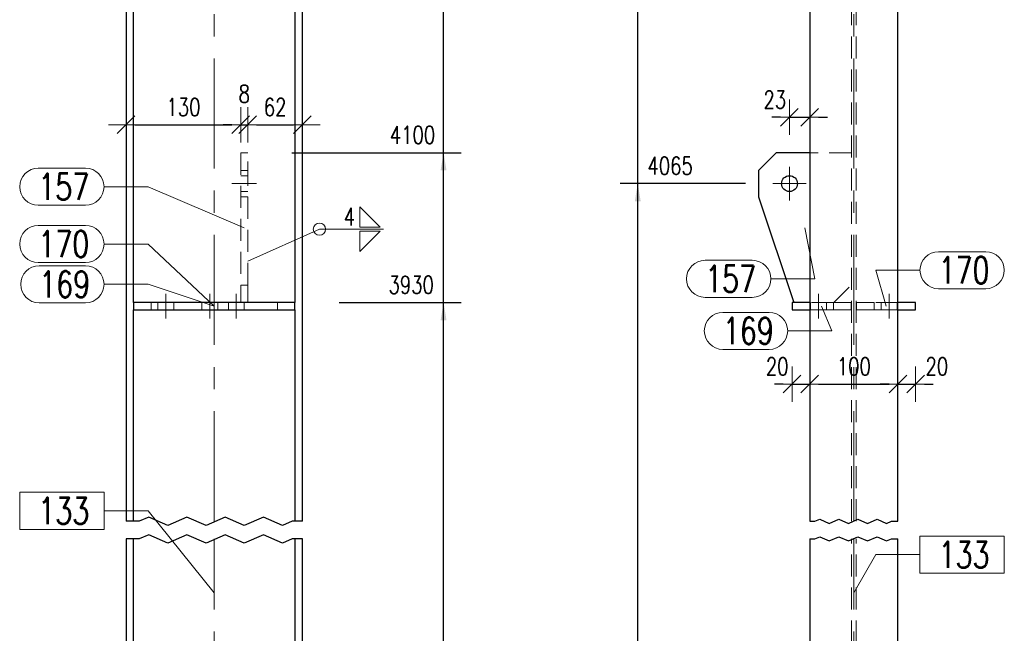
# Model space of a CAD drawing. Header units: millimetres. Extents: x -174 to 432, y 15234 to 15730.
# Tile 9 of 24: x 33 to 145, y 15474 to 15544. Entities that reach past the tile are written whole.
import ezdxf

# ---------------------------------------------------------------- set-up
doc = ezdxf.new("R2010")
doc.units = ezdxf.units.MM
doc.header["$LTSCALE"] = 10
doc.linetypes.add('HIDDEN', pattern=[0.375, 0.25, -0.125])
doc.linetypes.add('MITTE', pattern=[2, 1.25, -0.25, 0.25, -0.25])
doc.layers.get('Defpoints').update_dxf_attribs({"color": 1})
for name, color, linetype, lineweight in [('PS_DIM', 4, 'Continuous', 13), ('PS_Hidden', 2, 'HIDDEN', 9), ('PS_Mid', 5, 'MITTE', 15), ('PS_Pos', 1, 'Continuous', 15), ('PS_Shape', 161, 'Continuous', 30), ('PS_SOLID', 7, 'Continuous', 30), ('PS_Weld', 1, 'Continuous', 9)]:
    doc.layers.add(name, color=color, linetype=linetype, lineweight=lineweight)
doc.styles.add('simplex', font='simplex.shx', dxfattribs={"width": 0.75})
doc.dimstyles.new('1_10_GŁ_DS1-LS10', dxfattribs={"dimtxt": 2, "dimasz": 2, "dimexe": 2, "dimexo": 5, "dimgap": 1, "dimtad": 1, "dimjust": 4, "dimdec": 0, "dimlfac": 10, "dimtxsty": 'simplex', "dimblk1": 'NONE', "dimsah": 1, "dimcen": 2, "dimclrd": 256, "dimclre": 256, "dimclrt": 3, "dimadec": 1, "dimazin": 0, "dimtfac": 1, "dimtdec": 0, "dimtmove": 2, "dimatfit": 3, "dimfxl": 1, "dimarcsym": 0})
doc.dimstyles.new('1_10_PRZ', dxfattribs={"dimtxt": 2, "dimasz": 1, "dimexe": 2, "dimexo": 5, "dimgap": 1, "dimtad": 1, "dimdec": 0, "dimlfac": 10, "dimtxsty": 'simplex', "dimblk": 'dimznak', "dimcen": 2, "dimse1": 1, "dimse2": 1, "dimclrt": 3, "dimadec": 1, "dimazin": 0, "dimtfac": 1, "dimtdec": 0, "dimtix": 1, "dimtmove": 2, "dimatfit": 3, "dimldrblk": 'dim-grot', "dimfxl": 1, "dimarcsym": 0})

# ---------------------------------------------------------------- blocks, each defined once
blk = doc.blocks.new('*D57')
at = {"layer": 'Defpoints', "color": 0, "transparency": 16777216}
for p in [(64.55, 15511.73), (81.4, 15511.73), (65.4, 15367.13)]:
    blk.add_point(p, dxfattribs=at)
at = {"layer": 'PS_DIM', "lineweight": -2, "transparency": 16777216}
for p, q in [((69.55, 15511.73), (83.4, 15511.73)), ((81.4, 15367.13), (81.4, 15509.73)), ((70.4, 15367.13), (83.4, 15367.13))]:
    blk.add_line(p, q, dxfattribs=at)
at = {"layer": 'PS_DIM', "transparency": 16777216}
blk.add_solid([(81.06, 15509.73), (81.73, 15509.73), (81.4, 15511.73)], dxfattribs=at)
at = {"layer": 'PS_DIM', "color": 3, "transparency": 16777216, "insert": (77.73, 15513.75), "char_height": 2, "attachment_point": 5, "rotation": 0.0573, "style": 'simplex'}
blk.add_mtext('3930', dxfattribs=at)
blk = doc.blocks.new('_None')
blk = doc.blocks.new('*D58')
at = {"layer": 'Defpoints', "color": 0, "transparency": 16777216}
for p in [(59.2, 15528.73), (81.4, 15528.73), (65.4, 15367.13)]:
    blk.add_point(p, dxfattribs=at)
at = {"layer": 'PS_DIM', "lineweight": -2, "transparency": 16777216}
for p, q in [((64.2, 15528.73), (83.4, 15528.73)), ((81.4, 15367.13), (81.4, 15526.73)), ((70.4, 15367.13), (83.4, 15367.13))]:
    blk.add_line(p, q, dxfattribs=at)
at = {"layer": 'PS_DIM', "transparency": 16777216}
blk.add_solid([(81.06, 15526.73), (81.73, 15526.73), (81.4, 15528.73)], dxfattribs=at)
at = {"layer": 'PS_DIM', "color": 3, "transparency": 16777216, "insert": (77.88, 15530.75), "char_height": 2, "attachment_point": 5, "rotation": 0.0573, "style": 'simplex'}
blk.add_mtext('4100', dxfattribs=at)
blk = doc.blocks.new('*D59')
at = {"layer": 'Defpoints', "color": 0, "transparency": 16777216}
for p in [(65.4, 15590.54), (81.4, 15590.54), (65.4, 15367.13)]:
    blk.add_point(p, dxfattribs=at)
at = {"layer": 'PS_DIM', "lineweight": -2, "transparency": 16777216}
for p, q in [((70.4, 15590.54), (83.4, 15590.54)), ((81.4, 15367.13), (81.4, 15588.54)), ((70.4, 15367.13), (83.4, 15367.13))]:
    blk.add_line(p, q, dxfattribs=at)
at = {"layer": 'PS_DIM', "transparency": 16777216}
blk.add_solid([(81.06, 15588.54), (81.73, 15588.54), (81.4, 15590.54)], dxfattribs=at)
at = {"layer": 'PS_DIM', "color": 3, "transparency": 16777216, "insert": (77.73, 15588.52), "char_height": 2, "attachment_point": 5, "rotation": 0.0573, "style": 'simplex'}
blk.add_mtext('6440', dxfattribs=at)
blk = doc.blocks.new('*D60')
at = {"layer": 'Defpoints', "color": 0, "transparency": 16777216}
for p in [(64.8, 15591.94), (81.4, 15591.94), (65.4, 15367.13)]:
    blk.add_point(p, dxfattribs=at)
at = {"layer": 'PS_DIM', "lineweight": -2, "transparency": 16777216}
for p, q in [((69.8, 15591.94), (83.4, 15591.94)), ((81.4, 15367.13), (81.4, 15589.94)), ((70.4, 15367.13), (83.4, 15367.13))]:
    blk.add_line(p, q, dxfattribs=at)
at = {"layer": 'PS_DIM', "transparency": 16777216}
blk.add_solid([(81.06, 15589.94), (81.73, 15589.94), (81.4, 15591.94)], dxfattribs=at)
at = {"layer": 'PS_DIM', "color": 3, "transparency": 16777216, "insert": (77.7, 15593.96), "char_height": 2, "attachment_point": 5, "rotation": 0.0573, "style": 'simplex'}
blk.add_mtext('6454', dxfattribs=at)
blk = doc.blocks.new('*D64')
at = {"layer": 'Defpoints', "color": 0, "transparency": 16777216}
for p in [(103.41, 15525.23), (120.61, 15525.23), (132.91, 15367.13)]:
    blk.add_point(p, dxfattribs=at)
at = {"layer": 'PS_DIM', "lineweight": -2, "transparency": 16777216}
for p, q in [((115.61, 15525.23), (101.41, 15525.23)), ((103.41, 15367.13), (103.41, 15523.23)), ((127.91, 15367.13), (101.41, 15367.13))]:
    blk.add_line(p, q, dxfattribs=at)
at = {"layer": 'PS_DIM', "transparency": 16777216}
blk.add_solid([(103.08, 15523.23), (103.75, 15523.23), (103.41, 15525.23)], dxfattribs=at)
at = {"layer": 'PS_DIM', "color": 3, "transparency": 16777216, "insert": (107.08, 15527.25), "char_height": 2, "attachment_point": 5, "rotation": 0.0573, "style": 'simplex'}
blk.add_mtext('4065', dxfattribs=at)
blk = doc.blocks.new('*D65')
at = {"layer": 'Defpoints', "color": 0, "transparency": 16777216}
for p in [(103.41, 15582.23), (120.61, 15582.23), (132.91, 15367.13)]:
    blk.add_point(p, dxfattribs=at)
at = {"layer": 'PS_DIM', "lineweight": -2, "transparency": 16777216}
for p, q in [((115.61, 15582.23), (101.41, 15582.23)), ((103.41, 15367.13), (103.41, 15580.23)), ((127.91, 15367.13), (101.41, 15367.13))]:
    blk.add_line(p, q, dxfattribs=at)
at = {"layer": 'PS_DIM', "transparency": 16777216}
blk.add_solid([(103.08, 15580.23), (103.75, 15580.23), (103.41, 15582.23)], dxfattribs=at)
at = {"layer": 'PS_DIM', "color": 3, "transparency": 16777216, "insert": (107.08, 15584.25), "char_height": 2, "attachment_point": 5, "rotation": 0.0573, "style": 'simplex'}
blk.add_mtext('6357', dxfattribs=at)
blk = doc.blocks.new('*D66')
at = {"layer": 'Defpoints', "color": 0, "transparency": 16777216}
for p in [(103.41, 15591.94), (121.08, 15591.94), (132.91, 15367.13)]:
    blk.add_point(p, dxfattribs=at)
at = {"layer": 'PS_DIM', "lineweight": -2, "transparency": 16777216}
for p, q in [((116.08, 15591.94), (101.41, 15591.94)), ((103.41, 15367.13), (103.41, 15589.94)), ((127.91, 15367.13), (101.41, 15367.13))]:
    blk.add_line(p, q, dxfattribs=at)
at = {"layer": 'PS_DIM', "transparency": 16777216}
blk.add_solid([(103.08, 15589.94), (103.75, 15589.94), (103.41, 15591.94)], dxfattribs=at)
at = {"layer": 'PS_DIM', "color": 3, "transparency": 16777216, "insert": (107.11, 15593.96), "char_height": 2, "attachment_point": 5, "rotation": 0.0573, "style": 'simplex'}
blk.add_mtext('6454', dxfattribs=at)
blk = doc.blocks.new('dimznak')
at = {"color": 0}
for points in [[(0, 2), (0, -2)], [(-2, 0), (2, 0)]]:
    blk.add_lwpolyline(points, dxfattribs=at)
at = {"color": 2}
blk.add_lwpolyline([(1, 1), (-1, -1)], dxfattribs=at)
blk = doc.blocks.new('*D67')
at = {"layer": 'Defpoints', "color": 0, "transparency": 16777216}
for p in [(122.91, 15532.75), (122.91, 15528.73), (120.61, 15525.23)]:
    blk.add_point(p, dxfattribs=at)
at = {"layer": 'PS_DIM', "color": 0, "lineweight": -2, "transparency": 16777216}
for p, q in [((119.61, 15532.75), (118.61, 15532.75)), ((120.61, 15532.75), (122.91, 15532.75)), ((123.91, 15532.75), (124.91, 15532.75))]:
    blk.add_line(p, q, dxfattribs=at)
blk.add_blockref('dimznak', (120.61, 15532.75), dxfattribs=at)
at = {"layer": 'PS_DIM', "color": 0, "lineweight": -2, "transparency": 16777216, "rotation": 180}
blk.add_blockref('dimznak', (122.91, 15532.75), dxfattribs=at)
at = {"layer": 'PS_DIM', "color": 3, "transparency": 16777216, "insert": (118.95, 15534.75), "char_height": 2, "attachment_point": 5, "style": 'simplex'}
blk.add_mtext('23', dxfattribs=at)
blk = doc.blocks.new('dim-grot')
blk.add_hatch(color=256).paths.add_polyline_path([(0, 0), (-2, 0.5), (-2, -0.5)])
blk.add_lwpolyline([(0, 0), (-2, 0.5), (-2, -0.5), (0, 0)])
blk = doc.blocks.new('*D68')
at = {"layer": 'Defpoints', "color": 0, "transparency": 16777216}
for p in [(120.91, 15510.93), (122.91, 15510.93), (122.91, 15502.5)]:
    blk.add_point(p, dxfattribs=at)
at = {"layer": 'PS_DIM', "color": 0, "lineweight": -2, "transparency": 16777216}
for p, q in [((119.91, 15502.5), (118.91, 15502.5)), ((120.91, 15502.5), (122.91, 15502.5)), ((123.91, 15502.5), (124.91, 15502.5))]:
    blk.add_line(p, q, dxfattribs=at)
blk.add_blockref('dimznak', (120.91, 15502.5), dxfattribs=at)
at = {"layer": 'PS_DIM', "color": 0, "lineweight": -2, "transparency": 16777216, "rotation": 180}
blk.add_blockref('dimznak', (122.91, 15502.5), dxfattribs=at)
at = {"layer": 'PS_DIM', "color": 3, "transparency": 16777216, "insert": (119.22, 15504.5), "char_height": 2, "attachment_point": 5, "style": 'simplex'}
blk.add_mtext('20', dxfattribs=at)
blk = doc.blocks.new('*D69')
at = {"layer": 'Defpoints', "color": 0, "transparency": 16777216}
for p in [(122.91, 15510.93), (132.91, 15510.93), (132.91, 15502.5)]:
    blk.add_point(p, dxfattribs=at)
at = {"layer": 'PS_DIM', "color": 0, "lineweight": -2, "transparency": 16777216}
blk.add_line((123.91, 15502.5), (131.91, 15502.5), dxfattribs=at)
at = {"layer": 'PS_DIM', "color": 0, "lineweight": -2, "transparency": 16777216, "rotation": 180}
blk.add_blockref('dimznak', (122.91, 15502.5), dxfattribs=at)
at = {"layer": 'PS_DIM', "color": 0, "lineweight": -2, "transparency": 16777216}
blk.add_blockref('dimznak', (132.91, 15502.5), dxfattribs=at)
at = {"layer": 'PS_DIM', "color": 3, "transparency": 16777216, "insert": (127.91, 15504.5), "char_height": 2, "attachment_point": 5, "style": 'simplex'}
blk.add_mtext('100', dxfattribs=at)
blk = doc.blocks.new('*D70')
at = {"layer": 'Defpoints', "color": 0, "transparency": 16777216}
for p in [(132.91, 15510.93), (134.91, 15510.93), (134.91, 15502.5)]:
    blk.add_point(p, dxfattribs=at)
at = {"layer": 'PS_DIM', "color": 0, "lineweight": -2, "transparency": 16777216}
for p, q in [((131.91, 15502.5), (130.91, 15502.5)), ((132.91, 15502.5), (134.91, 15502.5)), ((135.91, 15502.5), (136.91, 15502.5))]:
    blk.add_line(p, q, dxfattribs=at)
blk.add_blockref('dimznak', (132.91, 15502.5), dxfattribs=at)
at = {"layer": 'PS_DIM', "color": 0, "lineweight": -2, "transparency": 16777216, "rotation": 180}
blk.add_blockref('dimznak', (134.91, 15502.5), dxfattribs=at)
at = {"layer": 'PS_DIM', "color": 3, "transparency": 16777216, "insert": (137.32, 15504.5), "char_height": 2, "attachment_point": 5, "style": 'simplex'}
blk.add_mtext('20', dxfattribs=at)
blk = doc.blocks.new('*D93')
at = {"layer": 'Defpoints', "color": 0, "transparency": 16777216}
for p in [(58.4, 15531.91), (45.4, 15528.84), (58.4, 15528.73)]:
    blk.add_point(p, dxfattribs=at)
at = {"layer": 'PS_DIM', "color": 0, "lineweight": -2, "transparency": 16777216}
blk.add_line((46.4, 15531.91), (57.4, 15531.91), dxfattribs=at)
at = {"layer": 'PS_DIM', "color": 0, "lineweight": -2, "transparency": 16777216, "rotation": 180}
blk.add_blockref('dimznak', (45.4, 15531.91), dxfattribs=at)
at = {"layer": 'PS_DIM', "color": 0, "lineweight": -2, "transparency": 16777216}
blk.add_blockref('dimznak', (58.4, 15531.91), dxfattribs=at)
at = {"layer": 'PS_DIM', "color": 3, "transparency": 16777216, "insert": (51.9, 15533.91), "char_height": 2, "attachment_point": 5, "style": 'simplex'}
blk.add_mtext('130', dxfattribs=at)
blk = doc.blocks.new('*D94')
at = {"layer": 'Defpoints', "color": 0, "transparency": 16777216}
for p in [(59.2, 15531.91), (58.4, 15528.73), (59.2, 15528.73)]:
    blk.add_point(p, dxfattribs=at)
at = {"layer": 'PS_DIM', "color": 0, "lineweight": -2, "transparency": 16777216}
for p, q in [((57.4, 15531.91), (56.4, 15531.91)), ((58.4, 15531.91), (59.2, 15531.91)), ((60.2, 15531.91), (61.2, 15531.91))]:
    blk.add_line(p, q, dxfattribs=at)
blk.add_blockref('dimznak', (58.4, 15531.91), dxfattribs=at)
at = {"layer": 'PS_DIM', "color": 0, "lineweight": -2, "transparency": 16777216, "rotation": 180}
blk.add_blockref('dimznak', (59.2, 15531.91), dxfattribs=at)
at = {"layer": 'PS_DIM', "color": 3, "transparency": 16777216, "insert": (58.8, 15535.41), "char_height": 2, "attachment_point": 5, "style": 'simplex'}
blk.add_mtext('8', dxfattribs=at)
blk = doc.blocks.new('*D95')
at = {"layer": 'Defpoints', "color": 0, "transparency": 16777216}
for p in [(65.4, 15531.91), (65.4, 15529.92), (59.2, 15528.73)]:
    blk.add_point(p, dxfattribs=at)
at = {"layer": 'PS_DIM', "color": 0, "lineweight": -2, "transparency": 16777216}
blk.add_line((60.2, 15531.91), (64.4, 15531.91), dxfattribs=at)
at = {"layer": 'PS_DIM', "color": 0, "lineweight": -2, "transparency": 16777216, "rotation": 180}
blk.add_blockref('dimznak', (59.2, 15531.91), dxfattribs=at)
at = {"layer": 'PS_DIM', "color": 0, "lineweight": -2, "transparency": 16777216}
blk.add_blockref('dimznak', (65.4, 15531.91), dxfattribs=at)
at = {"layer": 'PS_DIM', "color": 3, "transparency": 16777216, "insert": (62.3, 15533.91), "char_height": 2, "attachment_point": 5, "style": 'simplex'}
blk.add_mtext('62', dxfattribs=at)
blk = doc.blocks.new('*X237')
at = {"color": 1}
for p, q in [((46.88, 15486.93), (45.4, 15486.93)), ((47.97, 15487.39), (46.88, 15486.93)), ((50.13, 15486.47), (47.97, 15487.39)), ((52.3, 15487.39), (50.13, 15486.47)), ((54.47, 15486.47), (52.3, 15487.39)), ((56.63, 15487.39), (54.47, 15486.47)), ((58.8, 15486.47), (56.63, 15487.39)), ((60.97, 15487.39), (58.8, 15486.47)), ((63.14, 15486.47), (60.97, 15487.39)), ((64.22, 15486.93), (63.14, 15486.47)), ((65.4, 15486.93), (64.22, 15486.93)), ((47.97, 15485.39), (46.88, 15484.93)), ((50.13, 15484.47), (47.97, 15485.39)), ((52.3, 15485.39), (50.13, 15484.47)), ((54.47, 15484.47), (52.3, 15485.39)), ((56.63, 15485.39), (54.47, 15484.47)), ((58.8, 15484.47), (56.63, 15485.39)), ((60.97, 15485.39), (58.8, 15484.47)), ((63.14, 15484.47), (60.97, 15485.39)), ((46.88, 15484.93), (45.4, 15484.93)), ((64.22, 15484.93), (63.14, 15484.47)), ((65.4, 15484.93), (64.22, 15484.93))]:
    blk.add_line(p, q, dxfattribs=at)
at = {"layer": 'PS_Hidden', "color": 2, "linetype": 'HIDDEN'}
for p, q in [((46.25, 15486.93), (46.25, 15552.73)), ((64.55, 15486.93), (64.55, 15552.73)), ((59.2, 15528.73), (58.4, 15528.73)), ((58.4, 15528.73), (58.4, 15513.73)), ((59.2, 15525.23), (59.2, 15528.73)), ((59.2, 15526.73), (58.4, 15526.73)), ((59.2, 15526.13), (58.4, 15526.13)), ((59.2, 15513.73), (59.2, 15525.23)), ((58.4, 15524.33), (59.2, 15524.33)), ((59.2, 15523.73), (58.4, 15523.73)), ((59.2, 15513.73), (58.4, 15513.73)), ((58.4, 15513.73), (58.4, 15511.73)), ((59.2, 15511.73), (59.2, 15513.73)), ((46.25, 15511.73), (46.25, 15510.93)), ((48.25, 15511.73), (48.25, 15510.93)), ((49, 15511.73), (49, 15510.93)), ((50.8, 15510.93), (50.8, 15511.73)), ((54, 15511.73), (54, 15510.93)), ((55.8, 15510.93), (55.8, 15511.73)), ((57, 15511.73), (57, 15510.93)), ((58.8, 15510.93), (58.8, 15511.73)), ((62.55, 15511.73), (62.55, 15510.93)), ((46.25, 15440.93), (46.25, 15484.93)), ((64.55, 15440.93), (64.55, 15484.93))]:
    blk.add_line(p, q, dxfattribs=at)
at = {"layer": 'PS_Mid', "color": 5, "linetype": 'MITTE'}
for p, q in [((55.4, 15486.93), (55.4, 15552.73)), ((60.2, 15525.23), (57.4, 15525.23)), ((49.9, 15509.93), (49.9, 15512.73)), ((49.9, 15509.93), (49.9, 15512.73)), ((54.9, 15509.93), (54.9, 15512.73)), ((57.9, 15509.93), (57.9, 15512.73)), ((55.4, 15416.93), (55.4, 15484.93))]:
    blk.add_line(p, q, dxfattribs=at)
at = {"layer": 'PS_SOLID', "color": 7, "linetype": 'Continuous'}
for p, q in [((45.4, 15552.73), (45.4, 15486.93)), ((46.25, 15511.73), (46.25, 15552.73)), ((64.55, 15552.73), (64.55, 15511.73)), ((65.4, 15486.93), (65.4, 15552.73)), ((64.55, 15511.73), (46.25, 15511.73)), ((46.25, 15511.73), (46.25, 15510.93)), ((64.55, 15510.93), (64.55, 15511.73)), ((46.25, 15510.93), (49.9, 15510.93)), ((46.25, 15486.93), (46.25, 15510.93)), ((49.9, 15510.93), (57.9, 15510.93)), ((57.9, 15510.93), (64.55, 15510.93)), ((64.55, 15510.93), (64.55, 15486.93)), ((45.4, 15484.93), (45.4, 15416.93)), ((46.25, 15461.73), (46.25, 15484.93)), ((64.55, 15484.93), (64.55, 15461.73)), ((65.4, 15416.93), (65.4, 15484.93))]:
    blk.add_line(p, q, dxfattribs=at)
blk = doc.blocks.new('*X238')
at = {"color": 1}
for p, q in [((42.9, 15490.22), (33.34, 15490.22)), ((33.34, 15490.22), (33.34, 15486.02)), ((42.9, 15486.02), (42.9, 15490.22)), ((42.9, 15488.12), (47.9, 15488.12)), ((55.4, 15478.83), (47.9, 15488.12)), ((33.34, 15486.02), (42.9, 15486.02))]:
    blk.add_line(p, q, dxfattribs=at)
at = {"color": 2, "style": 'simplex', "width": 0.75}
blk.add_text('133', height=3, dxfattribs=at).set_placement((35.44, 15486.62))
blk = doc.blocks.new('*X242')
at = {"color": 1}
for p, q in [((35.55, 15515.91), (40.8, 15515.91)), ((42.9, 15513.81), (47.9, 15513.81)), ((55.4, 15511.33), (47.9, 15513.81)), ((35.55, 15511.71), (40.8, 15511.71))]:
    blk.add_line(p, q, dxfattribs=at)
for centre, start, end in [((35.55, 15513.81), 90, 270), ((40.8, 15513.81), 270, 90)]:
    blk.add_arc(centre, 2.1, start, end, dxfattribs=at)
at = {"color": 2, "style": 'simplex', "width": 0.75}
blk.add_text('169', height=3, dxfattribs=at).set_placement((35.55, 15512.31))
blk = doc.blocks.new('*X243')
at = {"color": 1}
for p, q in [((35.44, 15520.48), (40.8, 15520.48)), ((42.9, 15518.38), (47.9, 15518.38)), ((55.4, 15511.33), (47.9, 15518.38)), ((35.44, 15516.28), (40.8, 15516.28))]:
    blk.add_line(p, q, dxfattribs=at)
for centre, start, end in [((35.44, 15518.38), 90, 270), ((40.8, 15518.38), 270, 90)]:
    blk.add_arc(centre, 2.1, start, end, dxfattribs=at)
at = {"color": 2, "style": 'simplex', "width": 0.75}
blk.add_text('170', height=3, dxfattribs=at).set_placement((35.44, 15516.88))
blk = doc.blocks.new('*X244')
at = {"color": 1}
for p, q in [((35.44, 15526.98), (40.8, 15526.98)), ((42.9, 15524.88), (47.9, 15524.88)), ((58.8, 15520.23), (47.9, 15524.88)), ((35.44, 15522.78), (40.8, 15522.78))]:
    blk.add_line(p, q, dxfattribs=at)
for centre, start, end in [((35.44, 15524.88), 90, 270), ((40.8, 15524.88), 270, 90)]:
    blk.add_arc(centre, 2.1, start, end, dxfattribs=at)
at = {"color": 2, "style": 'simplex', "width": 0.75}
blk.add_text('157', height=3, dxfattribs=at).set_placement((35.44, 15523.38))
blk = doc.blocks.new('*X260')
at = {"color": 1}
for p, q in [((122.91, 15486.93), (123.5, 15486.93)), ((123.5, 15486.93), (124.04, 15487.16)), ((124.04, 15487.16), (125.13, 15486.7)), ((125.13, 15486.7), (126.21, 15487.16)), ((126.21, 15487.16), (127.29, 15486.7)), ((127.29, 15486.7), (128.38, 15487.16)), ((128.38, 15487.16), (129.46, 15486.7)), ((129.46, 15486.7), (130.54, 15487.16)), ((130.54, 15487.16), (131.63, 15486.7)), ((131.63, 15486.7), (132.17, 15486.93)), ((132.17, 15486.93), (132.91, 15486.93)), ((122.91, 15484.93), (123.5, 15484.93)), ((123.5, 15484.93), (124.04, 15485.16)), ((124.04, 15485.16), (125.13, 15484.7)), ((125.13, 15484.7), (126.21, 15485.16)), ((126.21, 15485.16), (127.29, 15484.7)), ((127.29, 15484.7), (128.38, 15485.16)), ((128.38, 15485.16), (129.46, 15484.7)), ((129.46, 15484.7), (130.54, 15485.16)), ((130.54, 15485.16), (131.63, 15484.7)), ((131.63, 15484.7), (132.17, 15484.93)), ((132.17, 15484.93), (132.91, 15484.93))]:
    blk.add_line(p, q, dxfattribs=at)
at = {"layer": 'PS_Hidden', "color": 2, "linetype": 'HIDDEN'}
for p, q in [((122.91, 15552.73), (122.91, 15528.73)), ((127.63, 15486.93), (127.63, 15552.73)), ((128.19, 15486.93), (128.19, 15552.73)), ((122.91, 15528.73), (122.91, 15511.73)), ((127.63, 15528.73), (122.91, 15528.73)), ((125.63, 15511.73), (127.63, 15513.73)), ((120.91, 15511.73), (120.91, 15510.93)), ((122.91, 15511.73), (122.91, 15510.93)), ((125.61, 15511.73), (122.91, 15511.73)), ((123.01, 15511.73), (123.01, 15510.93)), ((124.81, 15510.93), (124.81, 15511.73)), ((124.81, 15510.93), (124.81, 15511.73)), ((125.65, 15511.73), (125.61, 15511.73)), ((125.61, 15511.73), (125.61, 15510.93)), ((125.76, 15511.73), (125.65, 15511.73)), ((125.95, 15511.73), (125.76, 15511.73)), ((126.2, 15511.73), (125.95, 15511.73)), ((126.5, 15511.73), (126.2, 15511.73)), ((126.85, 15511.73), (126.5, 15511.73)), ((127.22, 15511.73), (126.85, 15511.73)), ((127.61, 15511.73), (127.22, 15511.73)), ((127.61, 15510.93), (127.61, 15511.73)), ((128.6, 15511.73), (128.21, 15511.73)), ((128.21, 15511.73), (128.21, 15510.93)), ((128.98, 15511.73), (128.6, 15511.73)), ((129.32, 15511.73), (128.98, 15511.73)), ((129.63, 15511.73), (129.32, 15511.73)), ((129.88, 15511.73), (129.63, 15511.73)), ((130.06, 15511.73), (129.88, 15511.73)), ((130.17, 15511.73), (130.06, 15511.73)), ((130.21, 15511.73), (130.17, 15511.73)), ((130.21, 15510.93), (130.21, 15511.73)), ((132.91, 15511.73), (130.21, 15511.73)), ((131.01, 15511.73), (131.01, 15510.93)), ((132.81, 15510.93), (132.81, 15511.73)), ((122.91, 15510.93), (123.91, 15510.93)), ((122.91, 15510.93), (122.91, 15486.93)), ((123.91, 15510.93), (125.61, 15510.93)), ((125.61, 15510.93), (125.65, 15510.93)), ((125.65, 15510.93), (125.76, 15510.93)), ((125.76, 15510.93), (125.95, 15510.93)), ((125.95, 15510.93), (126.2, 15510.93)), ((126.2, 15510.93), (126.5, 15510.93)), ((126.5, 15510.93), (126.85, 15510.93)), ((126.85, 15510.93), (127.22, 15510.93)), ((127.22, 15510.93), (127.61, 15510.93)), ((128.21, 15510.93), (128.6, 15510.93)), ((128.6, 15510.93), (128.98, 15510.93)), ((128.98, 15510.93), (129.32, 15510.93)), ((129.32, 15510.93), (129.63, 15510.93)), ((129.63, 15510.93), (129.88, 15510.93)), ((129.88, 15510.93), (130.06, 15510.93)), ((130.06, 15510.93), (130.17, 15510.93)), ((130.17, 15510.93), (130.21, 15510.93)), ((130.21, 15510.93), (131.91, 15510.93)), ((131.91, 15510.93), (132.91, 15510.93)), ((122.91, 15484.93), (122.91, 15461.73)), ((127.63, 15416.93), (127.63, 15484.93)), ((128.19, 15416.93), (128.19, 15484.93))]:
    blk.add_line(p, q, dxfattribs=at)
at = {"layer": 'PS_Mid', "color": 5, "linetype": 'MITTE'}
for p, q in [((127.91, 15486.93), (127.91, 15552.73)), ((120.61, 15527.13), (120.61, 15523.33)), ((122.51, 15525.23), (118.71, 15525.23)), ((123.91, 15509.93), (123.91, 15512.73)), ((123.91, 15509.93), (123.91, 15512.73)), ((131.91, 15509.93), (131.91, 15512.73)), ((131.91, 15509.93), (131.91, 15512.73)), ((127.91, 15416.93), (127.91, 15484.93))]:
    blk.add_line(p, q, dxfattribs=at)
at = {"layer": 'PS_SOLID', "color": 7, "linetype": 'Continuous'}
for p, q in [((122.91, 15552.73), (122.91, 15486.93)), ((132.91, 15486.93), (132.91, 15552.73)), ((119.11, 15528.73), (117.11, 15526.73)), ((120.61, 15528.73), (119.11, 15528.73)), ((122.91, 15528.73), (120.61, 15528.73)), ((117.11, 15526.73), (117.11, 15523.73)), ((117.11, 15523.73), (121.11, 15511.73)), ((122.91, 15511.73), (120.91, 15511.73)), ((120.91, 15511.73), (120.91, 15510.93)), ((134.91, 15511.73), (132.91, 15511.73)), ((134.91, 15510.93), (134.91, 15511.73)), ((120.91, 15510.93), (122.91, 15510.93)), ((132.91, 15510.93), (134.91, 15510.93)), ((122.91, 15484.93), (122.91, 15416.93)), ((132.91, 15416.93), (132.91, 15484.93))]:
    blk.add_line(p, q, dxfattribs=at)
at = {"layer": 'PS_SOLID', "color": 7}
blk.add_circle((120.61, 15525.23), 0.9, dxfattribs=at)
blk = doc.blocks.new('*X261')
at = {"color": 1}
for p, q in [((144.97, 15485.26), (135.41, 15485.26)), ((135.41, 15485.26), (135.41, 15481.06)), ((144.97, 15481.06), (144.97, 15485.26)), ((127.91, 15478.83), (130.41, 15483.16)), ((130.41, 15483.16), (135.41, 15483.16)), ((135.41, 15481.06), (144.97, 15481.06))]:
    blk.add_line(p, q, dxfattribs=at)
at = {"color": 2, "style": 'simplex', "width": 0.75}
blk.add_text('133', height=3, dxfattribs=at).set_placement((137.51, 15481.66))
blk = doc.blocks.new('*X265')
at = {"color": 1}
for p, q in [((124.26, 15511.33), (125.41, 15508.53)), ((113.06, 15510.63), (118.31, 15510.63)), ((120.41, 15508.53), (125.41, 15508.53)), ((113.06, 15506.43), (118.31, 15506.43))]:
    blk.add_line(p, q, dxfattribs=at)
for centre, start, end in [((113.06, 15508.53), 90, 270), ((118.31, 15508.53), 270, 90)]:
    blk.add_arc(centre, 2.1, start, end, dxfattribs=at)
at = {"color": 2, "style": 'simplex', "width": 0.75}
blk.add_text('169', height=3, dxfattribs=at).set_placement((113.06, 15507.03))
blk = doc.blocks.new('*X266')
at = {"color": 1}
for p, q in [((137.51, 15517.51), (142.87, 15517.51)), ((131.56, 15511.33), (130.41, 15515.41)), ((130.41, 15515.41), (135.41, 15515.41)), ((137.51, 15513.31), (142.87, 15513.31))]:
    blk.add_line(p, q, dxfattribs=at)
for centre, start, end in [((137.51, 15515.41), 90, 270), ((142.87, 15515.41), 270, 90)]:
    blk.add_arc(centre, 2.1, start, end, dxfattribs=at)
at = {"color": 2, "style": 'simplex', "width": 0.75}
blk.add_text('170', height=3, dxfattribs=at).set_placement((137.51, 15513.91))
blk = doc.blocks.new('*X267')
at = {"color": 1}
for p, q in [((122.37, 15520.23), (123.5, 15514.43)), ((111.04, 15516.53), (116.4, 15516.53)), ((118.5, 15514.43), (123.5, 15514.43)), ((111.04, 15512.33), (116.4, 15512.33))]:
    blk.add_line(p, q, dxfattribs=at)
for centre, start, end in [((111.04, 15514.43), 90, 270), ((116.4, 15514.43), 270, 90)]:
    blk.add_arc(centre, 2.1, start, end, dxfattribs=at)
at = {"color": 2, "style": 'simplex', "width": 0.75}
blk.add_text('157', height=3, dxfattribs=at).set_placement((111.04, 15512.93))
blk = doc.blocks.new('*X330')
at = {"color": 3}
for p, q in [((74.21, 15520.3), (71.91, 15522.6)), ((71.91, 15522.6), (71.91, 15520.3)), ((71.91, 15520.3), (74.21, 15520.3)), ((71.91, 15519.84), (74.21, 15519.84)), ((74.21, 15519.84), (71.91, 15517.54)), ((71.91, 15517.54), (71.91, 15519.84))]:
    blk.add_line(p, q, dxfattribs=at)
at = {"color": 9}
for p, q in [((59.2, 15516.45), (67.32, 15520.07)), ((67.32, 15520.07), (74.6, 15520.07))]:
    blk.add_line(p, q, dxfattribs=at)
blk.add_circle((67.32, 15520.07), 0.69, dxfattribs=at)
at = {"color": 2, "style": 'simplex', "width": 0.75}
blk.add_text('4', height=2, dxfattribs=at).set_placement((70.08, 15520.47))

msp = doc.modelspace()

# ---------------------------------------------------------------- block references
at = {"layer": 'PS_Pos'}
for name in ['*X244', '*X243', '*X267', '*X266', '*X242', '*X265', '*X238', '*X261']:
    msp.add_blockref(name, (0, 0), dxfattribs=at)
at = {"layer": 'PS_Shape', "color": 66}
for name in ['*X237', '*X260']:
    msp.add_blockref(name, (0, 0), dxfattribs=at)
at = {"layer": 'PS_Weld'}
msp.add_blockref('*X330', (0, 0), dxfattribs=at)

# ---------------------------------------------------------------- dimensions: what is measured, and where the dimension line sits
at = {"layer": 'PS_DIM'}
for base, p1, p2, text, picture, middle in [((81.4, 15591.94), (65.4, 15367.13), (64.8, 15591.94), '6454', '*D60', (77.7, 15593.96)), ((103.41, 15591.94), (132.91, 15367.13), (121.08, 15591.94), '6454', '*D66', (107.11, 15593.96)), ((81.4, 15590.54), (65.4, 15367.13), (65.4, 15590.54), '6440', '*D59', (77.73, 15588.52)), ((103.41, 15582.23), (132.91, 15367.13), (120.61, 15582.23), '6357', '*D65', (107.08, 15584.25)), ((81.4, 15528.73), (65.4, 15367.13), (59.2, 15528.73), '4100', '*D58', (77.88, 15530.75)), ((103.41, 15525.23), (132.91, 15367.13), (120.61, 15525.23), '4065', '*D64', (107.08, 15527.25)), ((81.4, 15511.73), (65.4, 15367.13), (64.55, 15511.73), '3930', '*D57', (77.73, 15513.75))]:
    dim = msp.add_linear_dim(base=base, p1=p1, p2=p2, angle=90, text=text, dimstyle='1_10_GŁ_DS1-LS10', dxfattribs=at)
    dim.commit()
    dim.dimension.update_dxf_attribs({"geometry": picture, "text_midpoint": middle, "dimtype": 128, "text_rotation": 0.0573})
for base, p1, p2, picture, middle in [((59.2, 15531.91), (58.4, 15528.73), (59.2, 15528.73), '*D94', (58.8, 15535.41)), ((122.91, 15532.75), (120.61, 15525.23), (122.91, 15528.73), '*D67', (118.95, 15534.75)), ((122.91, 15502.5), (120.91, 15510.93), (122.91, 15510.93), '*D68', (119.22, 15504.5)), ((134.91, 15502.5), (132.91, 15510.93), (134.91, 15510.93), '*D70', (137.32, 15504.5))]:
    dim = msp.add_linear_dim(base=base, p1=p1, p2=p2, dimstyle='1_10_PRZ', dxfattribs=at)
    dim.commit()
    dim.dimension.update_dxf_attribs({"geometry": picture, "text_midpoint": middle, "dimtype": 128})
for base, p1, p2, picture, middle in [((58.4, 15531.91), (45.4, 15528.84), (58.4, 15528.73), '*D93', (51.9, 15533.91)), ((65.4, 15531.91), (59.2, 15528.73), (65.4, 15529.92), '*D95', (62.3, 15533.91)), ((132.91, 15502.5), (122.91, 15510.93), (132.91, 15510.93), '*D69', (127.91, 15504.5))]:
    dim = msp.add_linear_dim(base=base, p1=p1, p2=p2, dimstyle='1_10_PRZ', dxfattribs=at)
    dim.commit()
    dim.dimension.update_dxf_attribs({"geometry": picture, "text_midpoint": middle})

doc.saveas('drawing.dxf')
